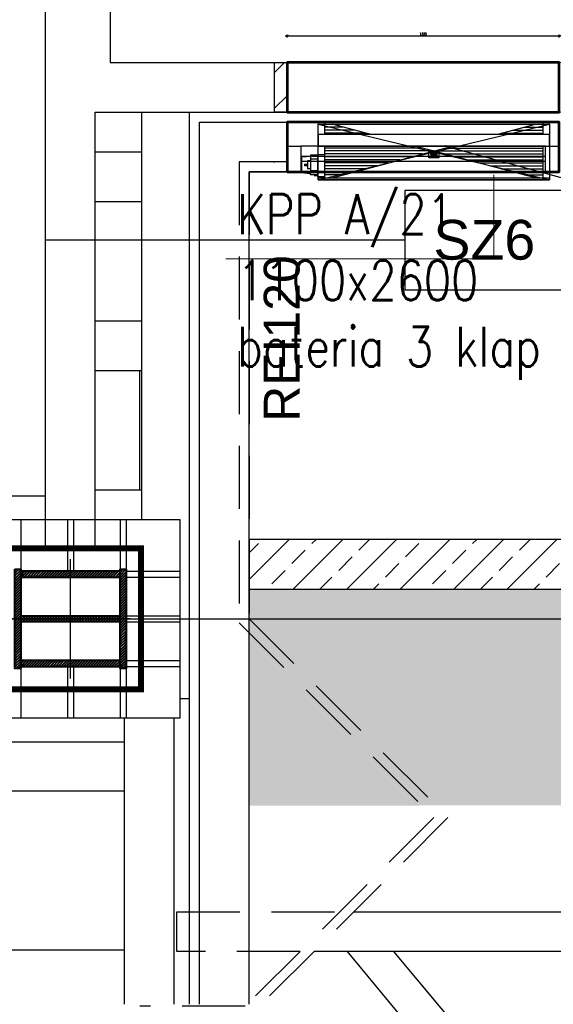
# Model space of a CAD drawing. Header units: centimetres. Extents: x -228435 to 46820, y -89367 to 152985.
# Tile 209 of 252: x 13205 to 15890, y 39060 to 44016. Entities that reach past the tile are written whole.
import ezdxf

# ---------------------------------------------------------------- set-up
doc = ezdxf.new("R2010")
doc.units = ezdxf.units.CM
doc.header["$LTSCALE"] = 50
doc.header["$PDMODE"] = 35
doc.header["$PDSIZE"] = 0.1
for name, pattern in [('01-103-Went PP_poziom-0_5$0$DASHED', [0.75, 0.5, -0.25]), ('Kondygnacja  -0_5$0$DOT2', [3.175, 0, -3.175]), ('Kondygnacja  -0_5$0$HIDDEN', [9.525, 6.35, -3.175]), ('Osie rzutów$0$DASHDOT2', [12.7, 6.35, -3.175, 0, -3.175])]:
    doc.linetypes.add(name, pattern=pattern)
doc.layers.get('0').update_dxf_attribs({"color": 8})
doc.layers.get('DEFPOINTS').update_dxf_attribs({"color": 8})
for name, color, linetype in [('01-103-Went PP_poziom-0_5$0$FLUID-NK4(-0.5)-HID', 7, 'Continuous'), ('01-103-Went PP_poziom-0_5$0$L_Nawiew', 3, 'Continuous'), ('Kondygnacja  -0_5$0$ARCH_GRUNT', 8, 'Continuous'), ('Kondygnacja  -0_5$0$ARCH_INFO_ODPORNOŚĆ OGNIOWA', 8, 'Continuous'), ('Kondygnacja  -0_5$0$ARCH_INFO_OPISY', 8, 'Continuous'), ('Kondygnacja  -0_5$0$ARCH_INFO_OPISY_PRZEGRODY_IST', 8, 'Continuous'), ('Kondygnacja  -0_5$0$ARCH_KONSTRUKCJA_NIEWIDOCZNA', 8, 'Continuous'), ('Kondygnacja  -0_5$0$ARCH_MUROWANE', 8, 'Continuous'), ('Kondygnacja  -0_5$0$ARCH_MUROWANE_IST', 8, 'Continuous'), ('Kondygnacja  -0_5$0$ARCH_NIEWIDOK_IST', 8, 'Kondygnacja  -0_5$0$HIDDEN'), ('Kondygnacja  -0_5$0$ARCH_OKŁADZINA', 8, 'Continuous'), ('Kondygnacja  -0_5$0$ARCH_POMOCNICZE', 8, 'Continuous'), ('Kondygnacja  -0_5$0$ARCH_PROFILE', 8, 'Continuous'), ('Kondygnacja  -0_5$0$ARCH_SZKŁO', 8, 'Continuous'), ('Kondygnacja  -0_5$0$ARCH_SŁUPY', 8, 'Continuous'), ('Kondygnacja  -0_5$0$ARCH_WIDOK_IST', 8, 'Continuous'), ('Kondygnacja  -0_5$0$ARCH_WYBURZENIA', 8, 'Kondygnacja  -0_5$0$DOT2'), ('Kondygnacja  -0_5$0$ARCH_ŚLUSARKA_DRZWI', 8, 'Continuous'), ('Kondygnacja  -0_5$0$ARCH_ŻELBET', 8, 'Continuous'), ('Kondygnacja  -0_5$0$ARCH_ŻELBET_IST', 8, 'Continuous'), ('Kondygnacja -1$0$ARCH_SZYNY', 8, 'Continuous'), ('Osie rzutów$0$ARCH_INFO_OSIE_IST', 8, 'Osie rzutów$0$DASHDOT2'), ('Osie rzutów$0$ARCH_INFO_OSIE_OPISY_IST', 8, 'Continuous')]:
    doc.layers.add(name, color=color, linetype=linetype)
for name, color, linetype, lineweight in [('bgde_klapy opis', 2, 'Continuous', 20), ('bgde_klapy p.poż.', 240, 'Continuous', 30), ('Kondygnacja  -0_5$0$ARCH_INFO_WYMIARY', 8, 'Continuous', 9), ('Kondygnacja  -0_5$0$ARCH_WIDOK', 8, 'Continuous', 13), ('L_tabelka', 8, 'Continuous', 5)]:
    doc.layers.add(name, color=color, linetype=linetype, lineweight=lineweight)
doc.styles.add('Kondygnacja  -0_5$0$Arial', font='ARIAL.TTF')
doc.styles.add('Kondygnacja  -0_5$0$Romans', font='Romans.shx', dxfattribs={"width": 0.7})
doc.styles.add('Kondygnacja  -0_5$0$Standard', font='txt')
doc.styles.add('Kondygnacja -1$0$Standard', font='txt')
doc.styles.add('st rom', font='Romans.shx', dxfattribs={"width": 0.8})
doc.linetypes.add('Kondygnacja -1$0$SZYNA_LINE', pattern='A,12.7,-7.75,["SZYNA",Kondygnacja -1$0$Standard,S=2.54,R=0,X=-5.95,Y=-1.27],-7.75', length=28.2)
doc.dimstyles.new('Kondygnacja  -0_5$0$ISO-25', dxfattribs={"dimtxt": 2.5, "dimasz": 2.5, "dimexe": 1.25, "dimexo": 0.625, "dimtad": 1, "dimtxsty": 'Kondygnacja  -0_5$0$Standard', "dimcen": 2.5, "dimadec": 0, "dimazin": 0, "dimtfac": 1, "dimtmove": 0, "dimatfit": 3, "dimfxl": 0, "dimarcsym": 0})
doc.dimstyles.new('Kondygnacja  -0_5$0$Wymiary 1-100', dxfattribs={"dimtxt": 12, "dimasz": 10, "dimexe": 5, "dimexo": 0, "dimgap": 4, "dimtad": 1, "dimrnd": 0.5, "dimzin": 12, "dimdsep": 46, "dimtxsty": 'Kondygnacja  -0_5$0$Romans', "dimblk": 'Kondygnacja  -0_5$0$_Oblique', "dimcen": 10, "dimdle": 10, "dimclrt": 55, "dimazin": 0, "dimtfac": 1, "dimtmove": 1, "dimatfit": 3, "dimfxl": 0, "dimtolj": 1, "dimtzin": 0, "dimarcsym": 0})
pattern_1 = [(45, (1486.883, 8630.142), (-6.735192, 6.735192), [])]

# ---------------------------------------------------------------- blocks, each defined once
blk = doc.blocks.new('Osie rzutów')
at = {"layer": 'Osie rzutów$0$ARCH_INFO_OSIE_IST', "ltscale": 10}
for p, q in [((13460, 12510), (13460, 4623.26)), ((13460, 8570), (13460, 8630)), ((4436.04, 8600), (15156.54, 8600)), ((13490, 8600), (13430, 8600))]:
    blk.add_line(p, q, dxfattribs=at)
blk = doc.blocks.new('Kondygnacja  -0_5$0$_Dot')
at = {"color": 0, "linetype": 'ByBlock', "lineweight": -2}
blk.add_line((-0.5, 0), (-1, 0), dxfattribs=at)
at = {"color": 0, "linetype": 'ByBlock', "const_width": 0.5}
blk.add_lwpolyline([(-0.25, 0, 1), (0.25, 0, 1)], format="xyb", close=True, dxfattribs=at)
blk = doc.blocks.new('Kondygnacja  -0_5$0$_Oblique')
at = {"color": 0, "linetype": 'ByBlock', "lineweight": -2}
blk.add_line((-0.5, -0.5), (0.5, 0.5), dxfattribs=at)
blk = doc.blocks.new('*D116')
at = {"layer": 'DEFPOINTS', "color": 0}
for p in [(15452.3, 43250), (12366.3, 39250.3), (14822.3, 39250.3)]:
    blk.add_point(p, dxfattribs=at)
at = {"layer": 'Kondygnacja  -0_5$0$ARCH_INFO_WYMIARY', "color": 0, "lineweight": -2}
for p, q in [((12374.3, 43250), (12361.3, 43250)), ((12366.3, 43260), (12366.3, 39240.3)), ((12374.3, 39250.3), (12361.3, 39250.3))]:
    blk.add_line(p, q, dxfattribs=at)
at = {"layer": 'Kondygnacja  -0_5$0$ARCH_INFO_WYMIARY', "color": 0, "lineweight": -2, "xscale": 10, "yscale": 10, "zscale": 10}
for p, rotation in [((12366.3, 43250), 90), ((12366.3, 39250.3), 270)]:
    blk.add_blockref('Kondygnacja  -0_5$0$_Oblique', p, dxfattribs=dict(at, rotation=rotation))
at = {"layer": 'Kondygnacja  -0_5$0$ARCH_INFO_WYMIARY', "color": 55, "insert": (12356.3, 41250.1), "char_height": 12, "attachment_point": 5, "rotation": 90, "style": 'Kondygnacja  -0_5$0$Romans'}
blk.add_mtext('\\A1;3999.5', dxfattribs=at)
blk = doc.blocks.new('*D219')
at = {"layer": 'DEFPOINTS', "color": 0}
for p in [(15920, 43933.9), (14550, 43800), (15920, 43800)]:
    blk.add_point(p, dxfattribs=at)
at = {"layer": 'Kondygnacja  -0_5$0$ARCH_INFO_WYMIARY', "color": 0, "lineweight": -2}
for p, q in [((14540, 43933.9), (15930, 43933.9)), ((14550, 43925.9), (14550, 43938.9)), ((15920, 43925.9), (15920, 43938.9))]:
    blk.add_line(p, q, dxfattribs=at)
at = {"layer": 'Kondygnacja  -0_5$0$ARCH_INFO_WYMIARY', "color": 0, "lineweight": -2, "xscale": 10, "yscale": 10, "zscale": 10, "rotation": 180}
blk.add_blockref('Kondygnacja  -0_5$0$_Oblique', (14550, 43933.9), dxfattribs=at)
at = {"layer": 'Kondygnacja  -0_5$0$ARCH_INFO_WYMIARY', "color": 0, "lineweight": -2, "xscale": 10, "yscale": 10, "zscale": 10}
blk.add_blockref('Kondygnacja  -0_5$0$_Oblique', (15920, 43933.9), dxfattribs=at)
at = {"layer": 'Kondygnacja  -0_5$0$ARCH_INFO_WYMIARY', "color": 55, "insert": (15235, 43943.9), "char_height": 12, "attachment_point": 5, "style": 'Kondygnacja  -0_5$0$Romans'}
blk.add_mtext('\\A1;1370', dxfattribs=at)
blk = doc.blocks.new('*U525')
at = {"layer": '01-103-Went PP_poziom-0_5$0$FLUID-NK4(-0.5)-HID', "color": 7, "linetype": '01-103-Went PP_poziom-0_5$0$DASHED', "lineweight": -3}
for p, q in [((-145, 581.5), (-135, 581.5)), ((-145, -581.5), (-145, 581.5)), ((-145, 550), (25, 550)), ((-135, -581.5), (-135, 581.5)), ((25, 581.5), (85, 581.5)), ((25, -581.5), (25, 581.5)), ((85, -581.5), (85, 581.5)), ((85, 550), (145, 550)), ((135, 581.5), (145, 581.5)), ((135, -581.5), (135, 581.5)), ((145, -581.5), (145, 581.5)), ((25, -550), (-145, -550)), ((-135, -581.5), (-145, -581.5)), ((-130, -550), (-130, -585)), ((-20, -585), (-130, -585)), ((-125, -582.5), (-125, -602.5)), ((-120.01, -585), (-120.01, -620)), ((-100, -585), (-100, -620)), ((-40, -620), (-40, -585)), ((-20, -550), (-20, -585)), ((-19.99, -620), (-19.99, -585)), ((85, -581.5), (25, -581.5)), ((145, -550), (85, -550)), ((145, -581.5), (135, -581.5)), ((-120.01, -620), (-100, -620)), ((-115, -620), (-110, -666)), ((-40, -620), (-100, -620)), ((-90, -620), (-90, -635.5)), ((-50, -635.5), (-90, -635.5)), ((-50, -620), (-50, -635.5)), ((-19.99, -620), (-40, -620)), ((-30, -666), (-25, -620)), ((-30, -666), (-110, -666)), ((-66, -651), (-74, -651))]:
    blk.add_line(p, q, dxfattribs=at)
blk = doc.blocks.new('*U528')
at = {"layer": '01-103-Went PP_poziom-0_5$0$FLUID-NK4(-0.5)-HID', "color": 7, "linetype": '01-103-Went PP_poziom-0_5$0$DASHED', "lineweight": -3}
for p, q in [((-145, 581.5), (-135, 581.5)), ((-145, -581.5), (-145, 581.5)), ((-145, 550), (25, 550)), ((-135, -581.5), (-135, 581.5)), ((25, 581.5), (85, 581.5)), ((25, -581.5), (25, 581.5)), ((85, -581.5), (85, 581.5)), ((85, 550), (145, 550)), ((135, 581.5), (145, 581.5)), ((135, -581.5), (135, 581.5)), ((145, -581.5), (145, 581.5)), ((25, -550), (-145, -550)), ((-135, -581.5), (-145, -581.5)), ((-130, -550), (-130, -585)), ((-20, -585), (-130, -585)), ((-125, -582.5), (-125, -602.5)), ((-120.01, -585), (-120.01, -620)), ((-100, -585), (-100, -620)), ((-40, -620), (-40, -585)), ((-20, -550), (-20, -585)), ((-19.99, -620), (-19.99, -585)), ((85, -581.5), (25, -581.5)), ((145, -550), (85, -550)), ((145, -581.5), (135, -581.5)), ((-120.01, -620), (-100, -620)), ((-115, -620), (-110, -666)), ((-40, -620), (-100, -620)), ((-90, -620), (-90, -635.5)), ((-50, -635.5), (-90, -635.5)), ((-50, -620), (-50, -635.5)), ((-19.99, -620), (-40, -620)), ((-30, -666), (-25, -620)), ((-30, -666), (-110, -666)), ((-66, -651), (-74, -651))]:
    blk.add_line(p, q, dxfattribs=at)
blk = doc.blocks.new('*U531')
at = {"color": 0, "linetype": 'ByBlock', "lineweight": -2}
for p, q in [((-145, 581.5), (-135, 581.5)), ((-145, -581.5), (-145, 581.5)), ((-135, -581.5), (-135, 581.5)), ((-135, 550), (25, 550)), ((25, 581.5), (85, 581.5)), ((25, -581.5), (25, 581.5)), ((85, -581.5), (85, 581.5)), ((85, 550), (135, 550)), ((135, 581.5), (145, 581.5)), ((135, -581.5), (135, 581.5)), ((145, -581.5), (145, 581.5)), ((-135, -581.5), (-145, -581.5)), ((25, -550), (-135, -550)), ((-130, -550), (-130, -585)), ((-20, -585), (-130, -585)), ((-125, -585), (-125, -602.5)), ((-120, -585), (-120, -620)), ((-100, -585), (-100, -620)), ((-40, -620), (-40, -585)), ((-20, -550), (-20, -585)), ((-20, -620), (-20, -585)), ((-20, -585), (-20, -585)), ((85, -581.5), (25, -581.5)), ((135, -550), (85, -550)), ((145, -581.5), (135, -581.5)), ((-120, -620), (-100, -620)), ((-115, -620), (-110, -666)), ((-40, -620), (-100, -620)), ((-90, -620), (-90, -635.5)), ((-50, -635.5), (-90, -635.5)), ((-74, -635.5), (-74, -651)), ((-66, -651), (-66, -635.5)), ((-50, -620), (-50, -635.5)), ((-20, -620), (-40, -620)), ((-30, -666), (-25, -620)), ((-30, -666), (-110, -666)), ((-66, -651), (-74, -651))]:
    blk.add_line(p, q, dxfattribs=at)
at = {"linetype": 'Continuous', "lineweight": -3}
for p, q in [((-120, 455.2), (-120, 550)), ((-105, 398.3), (-105, 550)), ((-90, 341.4), (-90, 550)), ((-75, 284.5), (-75, 550)), ((-60, 227.6), (-60, 550)), ((-45, 170.7), (-45, 550)), ((-30, 113.8), (-30, 550)), ((-15, 56.9), (-15, 550)), ((0, 0), (0, 550)), ((0, 0), (0, 550)), ((15, 56.9), (15, 550)), ((90, 341.4), (90, 550)), ((105, 398.3), (105, 550)), ((120, 455.2), (120, 550)), ((-135, 512.1), (25, -94.8)), ((85, 322.4), (135, 512.1)), ((-135, -512.1), (25, 94.8)), ((-35, 25), (-35, -25)), ((0, 25), (-35, 25)), ((-13.1, 15.5), (-30.6, 15.5)), ((-30.6, 15.5), (-30.6, 9.5)), ((-13.1, 9.5), (-30.6, 9.5)), ((-13.1, 3), (-30.6, 3)), ((-30.6, 3), (-30.6, -3)), ((-13.1, 17.5), (-4.4, 12.5)), ((-13.1, 17.5), (-13.1, 15.5)), ((-13.1, 7.5), (-4.4, 12.5)), ((-13.1, 7.5), (-13.1, 9.5)), ((-13.1, 5), (-4.4, 0)), ((-13.1, 5), (-13.1, 3)), ((-13.1, -5), (-4.4, 0)), ((0, -25), (0, 25)), ((0, 0), (0, -550)), ((0, 0), (0, -550)), ((-35, -25), (0, -25)), ((-13.1, -3), (-30.6, -3)), ((-13.1, -9.5), (-30.6, -9.5)), ((-30.6, -9.5), (-30.6, -15.5)), ((-13.1, -15.5), (-30.6, -15.5)), ((-13.1, -5), (-13.1, -3)), ((-13.1, -7.5), (-4.4, -12.5)), ((-13.1, -7.5), (-13.1, -9.5)), ((-13.1, -17.5), (-4.4, -12.5)), ((-13.1, -17.5), (-13.1, -15.5)), ((-15, -56.9), (-15, -550)), ((15, -56.9), (15, -550)), ((-30, -113.8), (-30, -550)), ((-45, -170.7), (-45, -550)), ((-60, -227.6), (-60, -550)), ((-75, -284.5), (-75, -550)), ((-90, -341.4), (-90, -550)), ((85, -322.4), (135, -512.1)), ((90, -341.4), (90, -550)), ((-105, -398.3), (-105, -550)), ((105, -398.3), (105, -550)), ((-120, -455.2), (-120, -550)), ((120, -455.2), (120, -550))]:
    blk.add_line(p, q, dxfattribs=at)
at = {"layer": '01-103-Went PP_poziom-0_5$0$FLUID-NK4(-0.5)-HID', "color": 7, "linetype": '01-103-Went PP_poziom-0_5$0$DASHED', "lineweight": -3}
blk.add_line((-125, -585), (-125, -582.5), dxfattribs=at)

msp = doc.modelspace()

# ---------------------------------------------------------------- hatches: boundary and pattern name
at = {"layer": 'Kondygnacja  -0_5$0$ARCH_GRUNT', "linetype": 'Continuous', "lineweight": 5}
h = msp.add_hatch(dxfattribs=at)
h.set_pattern_fill('EARTH', color=256, scale=150.000081, angle=45, style=0)
h.set_pattern_definition([(45, (-121140, -45000), (-1e-09, 1347.039), [952.5005, -952.5005]), (45, (-121392.6, -44747.4), (-1e-09, 1347.039), [952.5005, -952.5005]), (45, (-121645.1, -44494.9), (-1e-09, 1347.039), [952.5005, -952.5005]), (135, (-121645.1, -44326.5), (-1347.039, -1e-09), [952.5005, -952.5005]), (135, (-121392.6, -44073.9), (-1347.039, -1e-09), [952.5005, -952.5005]), (135, (-121140, -43821.3), (-1347.039, -1e-09), [952.5005, -952.5005])])
h.paths.add_polyline_path([(-109800.334, 65464.54), (-97514.874, 77750), (-71890, 77750), (-71890, 102550), (-45638.959, 102550), (-33938.959, 90850), (-21790, 90850), (-21790, 82420), (-19190, 82420), (-19190, 79646.447), (-20488.223, 78348.223), (-20936.447, 77900), (-10065.736, 77900), (13934.264, 53900), (20210, 53900), (20210, 43250), (19310, 43250), (19310, 42946.447), (17513.553, 41150), (14360, 41150), (14360, 40060), (28010, 40070.689), (28010, 44557.06), (28010, 49088.932), (24210, 51112.647), (24210, 57900), (15591.118, 57900), (-8408.882, 81900), (-15190, 81900), (-15190, 86020), (-17790, 86020), (-17790, 94850), (-32282.105, 94850), (-43982.105, 106550), (-75890, 106550), (-75890, 81750), (-99171.728, 81750), (-112628.761, 68292.967)])
at = {"layer": 'Kondygnacja  -0_5$0$ARCH_MUROWANE', "linetype": 'Continuous', "lineweight": -3}
h = msp.add_hatch(dxfattribs=at)
h.set_pattern_fill('ANSI31', color=256, scale=40, style=0)
h.set_pattern_definition([(45, (-121140, -45000), (-89.80256, 89.80256), [])])
h.paths.add_polyline_path([(14485, 43550), (14550, 43550), (14550, 43800), (14485, 43800)])
at = {"layer": 'Kondygnacja  -0_5$0$ARCH_SŁUPY', "lineweight": 40}
h = msp.add_hatch(dxfattribs=at)
h.set_pattern_fill('ANSI31', color=256, scale=3, style=0)
h.set_pattern_definition(pattern_1)
h.paths.add_polyline_path([(13180, 40750), (13210, 40750), (13210, 41250), (13180, 41250)])
h = msp.add_hatch(dxfattribs=at)
h.set_pattern_fill('ANSI31', color=256, scale=3, style=0)
h.set_pattern_definition(pattern_1)
h.paths.add_polyline_path([(13710, 41210), (13710, 41240), (13210, 41240), (13210, 41210)])
h = msp.add_hatch(dxfattribs=at)
h.set_pattern_fill('ANSI31', color=256, scale=3, style=0)
h.set_pattern_definition(pattern_1)
h.paths.add_polyline_path([(13710, 40750), (13740, 40750), (13740, 41250), (13710, 41250)])
h = msp.add_hatch(dxfattribs=at)
h.set_pattern_fill('ANSI31', color=256, scale=3, style=0)
h.set_pattern_definition(pattern_1)
h.paths.add_polyline_path([(13710, 40985), (13710, 41015), (13210, 41015), (13210, 40985)])
h = msp.add_hatch(dxfattribs=at)
h.set_pattern_fill('ANSI31', color=256, scale=3, style=0)
h.set_pattern_definition(pattern_1)
h.paths.add_polyline_path([(13710, 40760), (13710, 40790), (13210, 40790), (13210, 40760)])
at = {"layer": 'Kondygnacja  -0_5$0$ARCH_ŻELBET', "linetype": 'Continuous', "lineweight": -3}
h = msp.add_hatch(dxfattribs=at)
h.set_pattern_fill('ANSI33', color=256, scale=30, style=0)
h.set_pattern_definition([(45, (-121140, -45000), (-134.70384, 134.70384), []), (45, (-121005.3, -45000), (-134.70384, 134.70384), [95.25, -47.625])])
h.paths.add_polyline_path([(17513.553, 41150), (17410, 41400), (14360, 41400), (14360, 41150)], flags=0)

# ---------------------------------------------------------------- linework, layer by layer
at = {"layer": 'bgde_klapy opis'}
for q in [(15590.026, 43234.659), (14242.518, 42811.866)]:
    msp.add_line((15590.026, 42811.866), q, dxfattribs=at)
at = {"layer": 'bgde_klapy p.poż.'}
for p, q in [((14707.194, 43490, -449.691), (15870.194, 43210, -449.691)), ((14707.194, 43210, -449.691), (15870.194, 43490, -449.691))]:
    msp.add_line(p, q, dxfattribs=at)
at = {"layer": 'bgde_klapy p.poż.', "elevation": -449.691}
msp.add_lwpolyline([(15870.194, 43210), (14707.194, 43210), (14707.194, 43490), (15870.194, 43490)], close=True, dxfattribs=at)
at = {"layer": 'Kondygnacja  -0_5$0$ARCH_INFO_OPISY_PRZEGRODY_IST'}
msp.add_lwpolyline([(15142.911, 42906.72), (15142.911, 42656.72), (15942.911, 42656.72), (15942.911, 43156.72), (15142.911, 43156.72), (15142.911, 42906.72), (13335, 42906.72)], dxfattribs=at)
at = {"layer": 'Kondygnacja  -0_5$0$ARCH_KONSTRUKCJA_NIEWIDOCZNA'}
msp.add_lwpolyline([(14010, 41500), (14010, 40500), (12910, 40500), (12910, 41500)], close=True, dxfattribs=at)
for points in [[(13210, 41500), (13210, 41250)], [(13445, 41500), (13445, 41240)], [(13475, 41500), (13475, 41240)], [(13710, 41500), (13710, 41250)], [(13740, 41500), (13740, 41250)], [(13740, 41240), (14010, 41240)], [(13740, 41210), (14010, 41210)], [(13740, 41015), (14010, 41015)], [(13740, 40985), (14010, 40985)], [(13740, 40790), (14010, 40790)], [(13210, 40750), (13210, 40500)], [(13445, 40760), (13445, 40500)], [(13474.94, 40760), (13474.94, 40500)], [(13710, 40750), (13710, 40500)], [(13740, 40760), (14010, 40760)], [(13740, 40750), (13740, 40500)]]:
    msp.add_lwpolyline(points, dxfattribs=at)
at = {"layer": 'Kondygnacja  -0_5$0$ARCH_MUROWANE', "linetype": 'Continuous', "lineweight": -3}
msp.add_lwpolyline([(14485, 43800), (14550, 43800), (14550, 43550), (14485, 43550)], dxfattribs=at)
at = {"layer": 'Kondygnacja  -0_5$0$ARCH_MUROWANE_IST', "ltscale": 4}
for p, q in [((14110, 43500), (14550, 43500)), ((14110, 39060), (14110, 43500)), ((14360, 43250), (14550, 43250)), ((14360, 39060), (14360, 43250)), ((14010, 40600), (14060, 40600))]:
    msp.add_line(p, q, dxfattribs=at)
msp.add_lwpolyline([(14550, 43500), (14550, 43250)], dxfattribs=at)
at = {"layer": 'Kondygnacja  -0_5$0$ARCH_NIEWIDOK_IST'}
for points in [[(14550, 43300), (14310.02, 43300), (14310.022, 40979.289), (15289.311, 40000), (14339.311, 39050), (13810.022, 39050)], [(14550, 43250), (14360, 43250), (14360.022, 41000), (15360.022, 40000), (14360.022, 39000), (13810.022, 39000)], [(14615.375, 39326.064), (13995, 39326.064), (13995, 39526.064), (14815.375, 39526.064)]]:
    msp.add_lwpolyline(points, dxfattribs=at)
at = {"layer": 'Kondygnacja  -0_5$0$ARCH_OKŁADZINA'}
msp.add_lwpolyline([(13730, 40380), (12840, 40380), (12840, 41620), (13335, 41620)], dxfattribs=at)
at = {"layer": 'Kondygnacja  -0_5$0$ARCH_POMOCNICZE'}
msp.add_lwpolyline([(19060, 43250), (19060, 43050), (17410, 41400), (14360, 41400), (14360, 41150), (17513.553, 41150), (19310, 42946.447), (19310, 43250)], close=True, dxfattribs=at)
at = {"layer": 'Kondygnacja  -0_5$0$ARCH_PROFILE'}
for points in [[(14620, 43380), (14620, 43250), (14550, 43250), (14550, 43380)], [(15920, 43380), (15920, 43250), (15850, 43250), (15850, 43380)]]:
    msp.add_lwpolyline(points, close=True, dxfattribs=at)
at = {"layer": 'Kondygnacja  -0_5$0$ARCH_SZKŁO'}
for points in [[(15850, 43327.5), (14620, 43327.5)], [(15850, 43302.5), (14620, 43302.5)]]:
    msp.add_lwpolyline(points, dxfattribs=at)
at = {"layer": 'Kondygnacja  -0_5$0$ARCH_SŁUPY', "lineweight": 40}
for p, q in [((13210, 41015), (13710, 41015)), ((13710, 40985), (13210, 40985))]:
    msp.add_line(p, q, dxfattribs=at)
at = {"layer": 'Kondygnacja  -0_5$0$ARCH_SŁUPY', "const_width": 30}
msp.add_lwpolyline([(13105, 41355), (13815, 41355), (13815, 40645), (13105, 40645)], close=True, dxfattribs=at)
at = {"layer": 'Kondygnacja  -0_5$0$ARCH_SŁUPY', "lineweight": 40}
for points in [[(13180, 41250), (13210, 41250), (13210, 40750), (13180, 40750)], [(13710, 41250), (13740, 41250), (13740, 40750), (13710, 40750)]]:
    msp.add_lwpolyline(points, close=True, dxfattribs=at)
for points in [[(13710, 41240), (13210, 41240)], [(13210, 41210), (13710, 41210)], [(13710, 40790), (13210, 40790)], [(13210, 40760), (13710, 40760)]]:
    msp.add_lwpolyline(points, dxfattribs=at)
at = {"layer": 'Kondygnacja  -0_5$0$ARCH_WIDOK', "linetype": 'Kondygnacja  -0_5$0$HIDDEN', "ltscale": 2}
msp.add_lwpolyline([(14485, 43800), (16385, 43800), (16385, 43550), (14485, 43550)], close=True, dxfattribs=at)
msp.add_lwpolyline([(14550, 43500), (15920, 43500)], dxfattribs=at)
at = {"layer": 'Kondygnacja  -0_5$0$ARCH_WIDOK'}
msp.add_lwpolyline([(14620, 43250), (15850, 43250)], dxfattribs=at)
at = {"layer": 'Kondygnacja  -0_5$0$ARCH_WIDOK_IST'}
for points in [[(14886.086, 39526.064), (18178.221, 39526.064), (18793.579, 40141.421), (18935, 40000), (18261.064, 39326.064), (14686.086, 39326.064)], [(15086.395, 39326.064), (18029.806, 35800), (18102.157, 35800), (18393.579, 36091.421), (18535, 35950), (18185, 35600), (17935, 35600), (14854.529, 39326.064)]]:
    msp.add_lwpolyline(points, dxfattribs=at)
at = {"layer": 'Kondygnacja  -0_5$0$ARCH_WYBURZENIA', "ltscale": 6}
for points in [[(14485, 43800), (15835, 43800)], [(14485, 43550), (15835, 43550)], [(14485, 43500), (15835, 43500)], [(14485, 43300), (15835, 43300)], [(15835, 43250), (14485, 43250)]]:
    msp.add_lwpolyline(points, dxfattribs=at)
at = {"layer": 'Kondygnacja  -0_5$0$ARCH_ŚLUSARKA_DRZWI'}
msp.add_line((15850, 43380), (14620, 43380), dxfattribs=at)
at = {"layer": 'Kondygnacja  -0_5$0$ARCH_ŻELBET', "linetype": 'Continuous', "lineweight": 30}
for p, q in [((17410, 41400), (14360, 41400)), ((14360, 41400), (14360, 41150)), ((14360, 41150), (17513.553, 41150))]:
    msp.add_line(p, q, dxfattribs=at)
at = {"layer": 'Kondygnacja  -0_5$0$ARCH_ŻELBET_IST', "ltscale": 4}
for p, q in [((13335, 41500), (13335, 52500)), ((13335, 41355), (13335, 50620)), ((13660, 44200), (13660, 43800)), ((13660, 43800), (14485, 43800)), ((13585, 43550), (14550, 43550)), ((13585, 41355), (13585, 43550)), ((13585, 41355), (13585, 43550)), ((13820, 41500), (13820, 43550)), ((14060, 41160), (14060, 43550)), ((14060, 41300), (14060, 43550)), ((14060, 39060), (14060, 43550)), ((13585, 43350), (13820, 43350)), ((13585, 43100), (13820, 43100)), ((13585, 42500), (13820, 42500)), ((13585, 42250), (13820, 42250)), ((13585, 42250), (13810, 42250)), ((13810, 41650), (13810, 42250)), ((13585, 41650), (13820, 41650)), ((13585, 41650), (13810, 41650)), ((13730, 40500), (13730, 39060)), ((13980, 40500), (13980, 39060))]:
    msp.add_line(p, q, dxfattribs=at)
msp.add_lwpolyline([(14485, 43800), (14485, 43550)], dxfattribs=at)
at = {"layer": 'Kondygnacja -1$0$ARCH_SZYNY', "linetype": 'Kondygnacja -1$0$SZYNA_LINE', "ltscale": 2.5}
for p, q in [((13730, 40133.03), (13045.001, 40133.029)), ((13730, 39333.03), (13045.001, 39333.029))]:
    msp.add_line(p, q, dxfattribs=at)
at = {"layer": 'L_tabelka', "lineweight": 53}
for points in [[(14550, 43550), (15920, 43550), (15920, 43800), (14550, 43800)], [(14550, 43250), (15920, 43250), (15920, 43500), (14550, 43500)]]:
    msp.add_lwpolyline(points, close=True, dxfattribs=at)

# ---------------------------------------------------------------- block references
at = {"layer": '01-103-Went PP_poziom-0_5$0$L_Nawiew', "extrusion": (-4.44088e-16, 4.44089e-16, -1), "rotation": 90}
for name, p in [('*U525', (-15288.694, 43355, 2250)), ('*U528', (-15288.694, 43355, 1349.787)), ('*U531', (-15288.694, 43355, 449.691))]:
    msp.add_blockref(name, p, dxfattribs=at)
at = {"layer": 'Osie rzutów$0$ARCH_INFO_OSIE_OPISY_IST', "xscale": 10, "yscale": 10, "zscale": 10}
msp.add_blockref('Osie rzutów', (-121140, -45000), dxfattribs=at)

# ---------------------------------------------------------------- texts
at = {"layer": 'bgde_klapy opis', "insert": (14299.316, 43137.102), "char_height": 200, "width": 2444.88335, "attachment_point": 1, "style": 'st rom'}
msp.add_mtext('KPP A/21\\P1100x2600\\Pbateria 3 klap', dxfattribs=at)
at = {"layer": 'Kondygnacja  -0_5$0$ARCH_INFO_ODPORNOŚĆ OGNIOWA', "insert": (14374.288, 42411.016), "char_height": 180, "width": 2749.36394, "attachment_point": 5, "rotation": 90, "style": 'Kondygnacja  -0_5$0$Arial'}
msp.add_mtext('\\PREI120', dxfattribs=at)
at = {"layer": 'Kondygnacja  -0_5$0$ARCH_INFO_OPISY_PRZEGRODY_IST', "insert": (15542.911, 42906.72), "char_height": 200, "width": 800, "attachment_point": 5, "style": 'Kondygnacja  -0_5$0$Arial'}
msp.add_mtext('SZ6', dxfattribs=at)

# ---------------------------------------------------------------- dimensions: what is measured, and where the dimension line sits
at = {"layer": 'Kondygnacja  -0_5$0$ARCH_INFO_WYMIARY'}
dim = msp.add_linear_dim(base=(15920, 43933.948), p1=(14550, 43800), p2=(15920, 43800), dimstyle='Kondygnacja  -0_5$0$Wymiary 1-100', dxfattribs=at)
dim.commit()
dim.dimension.update_dxf_attribs({"geometry": '*D219', "text_midpoint": (15235, 43943.948)})
dim = msp.add_linear_dim(base=(12366.284, 39250.282), p1=(15452.302, 43250), p2=(14822.302, 39250.282), angle=90, dimstyle='Kondygnacja  -0_5$0$Wymiary 1-100', dxfattribs=at)
dim.commit()
dim.dimension.update_dxf_attribs({"geometry": '*D116', "text_midpoint": (12366.284, 41250.141), "dimtype": 160})

# ---------------------------------------------------------------- leaders
at = {"layer": 'Kondygnacja  -0_5$0$ARCH_INFO_OPISY'}
msp.add_leader([(15350, 43380), (19251.329, 42317.111), (22048.078, 42317.111)], dimstyle='Kondygnacja  -0_5$0$ISO-25', override={"dimscale": 5, "dimasz": 2, "dimtad": 0, "dimldrblk": 'Kondygnacja  -0_5$0$_Dot'}, dxfattribs=at)

doc.saveas('drawing.dxf')
